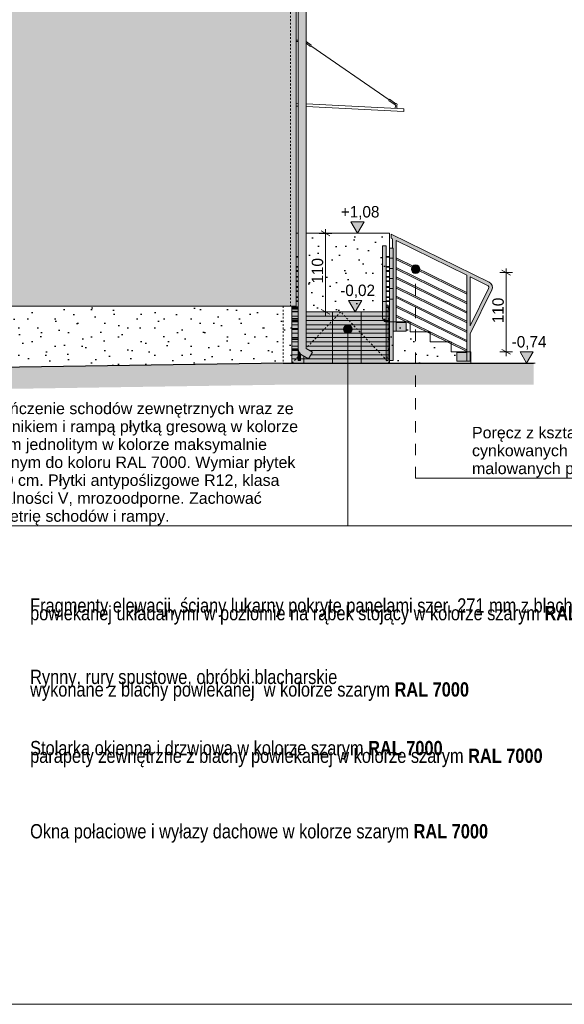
# Model space of a CAD drawing. Extents: x -613240 to -325500, y -25863 to 152403.
# Tile 26 of 254: x -448836 to -441204, y -22047 to -8258. Entities that reach past the tile are written whole.
import ezdxf

# ---------------------------------------------------------------- set-up
doc = ezdxf.new("R2010")
doc.units = 0
doc.header["$MEASUREMENT"] = 0
doc.linetypes.add('Hidden Line', pattern=[50, 25, -25])
doc.linetypes.add('Przerywana', pattern=[320, 160, -160])
doc.layers.add('A-Opisy', color=7, linetype='Continuous')
doc.layers.add('INWENT WYMIARY', color=7, linetype='Continuous')
for name, color, linetype, lineweight in [('A-Opisy_Nr_Pióra__21', 7, 'Continuous', 9), ('Arch balustrady_Nr_Pióra__41', 7, 'Continuous', 15), ('Arch balustrady_Nr_Pióra__5', 7, 'Continuous', 13), ('Arch opisy_Nr_Pióra__1', 7, 'Continuous', 25), ('Arch opisy_Nr_Pióra__21', 7, 'Continuous', 9), ('ARCH TABELA_Nr_Pióra__21', 7, 'Continuous', 9), ('Arch wykończenie_Nr_Pióra__41', 7, 'Continuous', 15), ('arch wypelnienia_Nr_Pióra__1', 7, 'Continuous', 25), ('arch wypelnienia_Nr_Pióra__21', 7, 'Continuous', 9), ('Arch wyposażenie_Nr_Pióra__21', 7, 'Continuous', 9), ('INWENT RURY SPUSTOWE_Nr_Pióra__21', 7, 'Continuous', 9), ('INWENT TEREN_Nr_Pióra__1', 7, 'Continuous', 25), ('INWENT WYMIARY_Nr_Pióra__21', 7, 'Continuous', 9), ('INWENT.ŚCIANY_Nr_Pióra__21', 7, 'Continuous', 9), ('Istniejące schody_Nr_Pióra__21', 7, 'Continuous', 9), ('Istniejące schody_Nr_Pióra__5', 7, 'Continuous', 13)]:
    doc.layers.add(name, color=color, linetype=linetype, lineweight=lineweight)
doc.layers.add('arch wypelnienia_Nr_Pióra__119', color=7, linetype='Continuous', lineweight=13, true_color=0xd9d1d0)
doc.layers.add('arch wypelnienia_Nr_Pióra__2', color=7, linetype='Continuous', lineweight=13, true_color=0x7f7f7f)
doc.styles.add('GENERATED_STYLE_1', font='txt')
doc.styles.add('GENERATED_STYLE_12', font='arial.ttf')
doc.styles.add('GENERATED_STYLE_4', font='txt')
doc.dimstyles.new('GENERATED_STYLE__3', dxfattribs={"dimtxt": 160.000002, "dimasz": 91.2, "dimexe": 0.18, "dimexo": 0, "dimgap": 0.09, "dimtad": 1, "dimdec": 0, "dimlfac": 0.1, "dimzin": 0, "dimdsep": 46, "dimtxsty": 'GENERATED_STYLE_1', "dimblk": 'ARROWHEAD_2', "dimblk1": 'ARROWHEAD_2', "dimblk2": 'ARROWHEAD_2', "dimcen": 0.09, "dimclrd": 7, "dimclre": 7, "dimclrt": 7, "dimazin": 0, "dimtfac": 1, "dimtdec": 4, "dimtmove": 0, "dimatfit": 3, "dimfxl": 0, "dimtolj": 1, "dimtzin": 0, "dimarcsym": 0})
pattern_1 = [(45, (0, 600), (-190.91883, 190.91883), [0, -180, 0, -270]), (110, (600, 600), (253.717, 92.34544), [0, -132, 0, -228])]

# ---------------------------------------------------------------- blocks, each defined once
blk = doc.blocks.new('Linia_28', base_point=(-444237, -15346))
at = {"layer": 'A-Opisy_Nr_Pióra__21', "linetype": 'Continuous'}
blk.add_hatch(color=256, dxfattribs=at).paths.add_polyline_path([(-444177, -12590), (-444182, -12567), (-444195, -12547), (-444214, -12534), (-444237, -12530), (-444260, -12534), (-444280, -12547), (-444293, -12567), (-444297, -12590), (-444293, -12613), (-444280, -12632), (-444260, -12645), (-444237, -12650), (-444214, -12645), (-444195, -12632), (-444182, -12613)], flags=0)
blk.add_line((-444237, -15346), (-444237, -12650), dxfattribs=at)
blk.add_circle((-444237, -12590), 60, dxfattribs=at)
blk = doc.blocks.new('Wymiary_59', base_point=(-441732, -13070))
at = {"layer": 'INWENT WYMIARY_Nr_Pióra__21', "linetype": 'Continuous'}
blk.add_hatch(color=256, dxfattribs=at).paths.add_polyline_path([(-441732, -13070), (-441825, -12910), (-441639, -12910)], flags=0)
for p, q in [((-441732, -13070), (-441825, -12910)), ((-441825, -12910), (-441639, -12910)), ((-441639, -12910), (-441732, -13070)), ((-441732, -13070), (-441852, -13070)), ((-441732, -13070), (-441612, -13070))]:
    blk.add_line(p, q, dxfattribs=at)
at = {"layer": 'INWENT WYMIARY_Nr_Pióra__21', "insert": (-441942, -12878), "char_height": 160, "attachment_point": 7, "style": 'GENERATED_STYLE_1'}
blk.add_mtext('{-0,74}', dxfattribs=at)
blk = doc.blocks.new('*D649')
at = {"layer": 'INWENT WYMIARY_Nr_Pióra__21', "linetype": 'Continuous'}
for p, q in [((-444460, -11250), (-444640, -11250)), ((-444490, -11284), (-444610, -11215)), ((-444550, -11250), (-444550, -11191)), ((-444550, -12350), (-444550, -11250)), ((-444460, -12350), (-444640, -12350)), ((-444610, -12315), (-444490, -12384)), ((-444550, -12408), (-444550, -12350))]:
    blk.add_line(p, q, dxfattribs=at)
at = {"layer": 'INWENT WYMIARY_Nr_Pióra__21', "insert": (-444582, -11953), "char_height": 160, "attachment_point": 7, "rotation": 90, "style": 'GENERATED_STYLE_1'}
blk.add_mtext('{110}', dxfattribs=at)
blk = doc.blocks.new('ARROWHEAD_2')
at = {"color": 0, "linetype": 'Continuous', "lineweight": 0}
for p, q in [((0, 0), (-1, 0)), ((-0.38, -0.66), (0.38, 0.66))]:
    blk.add_line(p, q, dxfattribs=at)
blk = doc.blocks.new('Wymiary_112', base_point=(-444135, -12350))
at = {"layer": 'INWENT WYMIARY_Nr_Pióra__21', "linetype": 'Continuous'}
blk.add_hatch(color=256, dxfattribs=at).paths.add_polyline_path([(-444135, -12350), (-444228, -12190), (-444042, -12190)], flags=0)
for p, q in [((-444135, -12350), (-444228, -12190)), ((-444228, -12190), (-444042, -12190)), ((-444042, -12190), (-444135, -12350)), ((-444135, -12350), (-444255, -12350)), ((-444135, -12350), (-444015, -12350))]:
    blk.add_line(p, q, dxfattribs=at)
at = {"layer": 'INWENT WYMIARY_Nr_Pióra__21', "insert": (-444345, -12158), "char_height": 160, "attachment_point": 7, "style": 'GENERATED_STYLE_1'}
blk.add_mtext('{-0,02}', dxfattribs=at)
blk = doc.blocks.new('Wymiary_113', base_point=(-444102, -11250))
at = {"layer": 'INWENT WYMIARY_Nr_Pióra__21', "linetype": 'Continuous'}
blk.add_hatch(color=256, dxfattribs=at).paths.add_polyline_path([(-444102, -11250), (-444195, -11090), (-444010, -11090)], flags=0)
for p, q in [((-444102, -11250), (-444195, -11090)), ((-444195, -11090), (-444010, -11090)), ((-444010, -11090), (-444102, -11250)), ((-444102, -11250), (-444222, -11250)), ((-444102, -11250), (-443982, -11250))]:
    blk.add_line(p, q, dxfattribs=at)
at = {"layer": 'INWENT WYMIARY_Nr_Pióra__21', "insert": (-444336, -11058), "char_height": 160, "attachment_point": 7, "style": 'GENERATED_STYLE_1'}
blk.add_mtext('{+1,08}', dxfattribs=at)
blk = doc.blocks.new('*D666')
at = {"layer": 'INWENT WYMIARY_Nr_Pióra__21', "linetype": 'Continuous'}
for p, q in [((-441929, -11800), (-442109, -11800)), ((-441959, -11835), (-442079, -11766)), ((-442019, -11800), (-442019, -11741)), ((-442019, -12910), (-442019, -11800)), ((-441929, -12910), (-442109, -12910)), ((-442079, -12875), (-441959, -12944)), ((-442019, -12968), (-442019, -12910))]:
    blk.add_line(p, q, dxfattribs=at)
at = {"layer": 'INWENT WYMIARY_Nr_Pióra__21', "insert": (-442051, -12508), "char_height": 160, "attachment_point": 7, "rotation": 90, "style": 'GENERATED_STYLE_1'}
blk.add_mtext('{110}', dxfattribs=at)
blk = doc.blocks.new('Linia_190', base_point=(-443288, -14679))
at = {"layer": 'A-Opisy_Nr_Pióra__21', "linetype": 'Continuous'}
blk.add_hatch(color=256, dxfattribs=at).paths.add_polyline_path([(-443228, -11751), (-443232, -11728), (-443245, -11708), (-443265, -11695), (-443288, -11691), (-443311, -11695), (-443330, -11708), (-443343, -11728), (-443348, -11751), (-443343, -11774), (-443330, -11793), (-443311, -11806), (-443288, -11811), (-443265, -11806), (-443245, -11793), (-443232, -11774)], flags=0)
at = {"layer": 'A-Opisy_Nr_Pióra__21', "linetype": 'Przerywana'}
blk.add_line((-443288, -14679), (-443288, -11811), dxfattribs=at)
at = {"layer": 'A-Opisy_Nr_Pióra__21', "linetype": 'Continuous'}
blk.add_circle((-443288, -11751), 60, dxfattribs=at)

msp = doc.modelspace()

# ---------------------------------------------------------------- hatches: boundary and pattern name
at = {"layer": 'arch wypelnienia_Nr_Pióra__1', "linetype": 'Continuous'}
h = msp.add_hatch(dxfattribs=at)
h.set_pattern_fill('Carpet', color=256, style=0, pattern_type=2)
h.set_pattern_definition(pattern_1)
h.paths.add_polyline_path([(-445022.2, -12349.6), (-444932.2, -12349.6), (-444932.2, -11249.6), (-444962.2, -11249.6), (-444962.2, -12269.6), (-445022.2, -12269.6)], flags=0)
h = msp.add_hatch(dxfattribs=at)
h.set_pattern_fill('Carpet', color=256, style=0, pattern_type=2)
h.set_pattern_definition(pattern_1)
h.paths.add_polyline_path([(-443652.2, -12349.6), (-443652.2, -11249.6), (-444822.2, -11249.6), (-444822.2, -12349.6)], flags=0)
h = msp.add_hatch(dxfattribs=at)
h.set_pattern_fill('Carpet', color=256, style=0, pattern_type=2)
h.set_pattern_definition(pattern_1)
h.paths.add_polyline_path([(-459502.2, -12269.6), (-459502.2, -13219.6), (-459382.2, -13219.6), (-451732.2, -13169.6), (-445142.2, -13069.6), (-445022.2, -13069.6), (-445022.2, -12269.6)], flags=0)
h = msp.add_hatch(dxfattribs=at)
h.set_pattern_fill('Carpet', color=256, style=0, pattern_type=2)
h.set_pattern_definition(pattern_1)
h.paths.add_polyline_path([(-443652.2, -13069.6), (-442512.2, -13069.6), (-442512.2, -12909.6), (-442792.2, -12909.6), (-442792.2, -12769.6), (-443082.2, -12769.6), (-443082.2, -12629.6), (-443362.2, -12629.6), (-443362.2, -12489.6), (-443652.2, -12489.6)], flags=0)
at = {"layer": 'arch wypelnienia_Nr_Pióra__119', "linetype": 'Continuous', "lineweight": 0, "true_color": 0x363434}
h = msp.add_hatch(color=250, dxfattribs=at)
h.paths.add_polyline_path([(-459478.6, -6603), (-459522.2, -6578.7), (-459522.2, -12269.6), (-444962.2, -12269.6), (-444962.2, -6462.4), (-445362.2, -6160.9), (-445362.2, -6169.6), (-445462.2, -6169.6), (-445462.2, -6085.5), (-449197.9, -3269.6), (-449282.2, -3269.6), (-449282.2, -3206.1), (-455129.2, 1201.4), (-457565.2, -3169.6), (-457512.2, -3169.6), (-457512.2, -3269.6), (-457612.2, -3269.6), (-457612.2, -3253.9), (-459153.5, -6019.6), (-459107.2, -6019.6), (-459107.2, -6119.6), (-459207.2, -6119.6), (-459207.2, -6116)], flags=0)
h.paths.add_polyline_path([(-454917.2, -5979.6), (-454917.2, -3949.6), (-454137.2, -3949.6), (-454137.2, -5979.6), (-454137.2, -6659.6), (-454132.2, -6659.6), (-454132.2, -8150.6), (-454932.2, -8150.6), (-454932.2, -6659.6), (-454917.2, -6659.6)], flags=0)
h.paths.add_polyline_path([(-452652.2, -5979.6), (-452652.2, -3949.6), (-451832.2, -3949.6), (-451832.2, -5979.6), (-451832.2, -6659.6), (-451832.2, -8150.6), (-452652.2, -8150.6), (-452652.2, -6659.6)], flags=0)
h.paths.add_polyline_path([(-450362.2, -5979.6), (-450362.2, -3949.6), (-449497.2, -3949.6), (-449497.2, -5979.6), (-449497.2, -6020.6), (-449497.2, -6659.6), (-449497.2, -8150.6), (-450362.2, -8150.6), (-450362.2, -6659.6)], flags=0)
h.paths.add_polyline_path([(-456047.2, -6659.6), (-456047.2, -3949.6), (-455287.2, -3949.6), (-455287.2, -5979.6), (-455287.2, -6659.6)], flags=0)
h.paths.add_polyline_path([(-454492.2, -2554.6), (-454492.2, -1964.6), (-454002.2, -1964.6), (-454002.2, -2554.6)], flags=0)
h.paths.add_polyline_path([(-454367.2, -11239.6), (-454367.2, -8659.6), (-453577.2, -8659.6), (-453577.2, -11239.6)], flags=0)
h.paths.add_polyline_path([(-453792.2, -8150.6), (-453792.2, -6659.6), (-453787.2, -6659.6), (-453787.2, -5979.6), (-453787.2, -3949.6), (-453027.2, -3949.6), (-452992.2, -3949.6), (-452992.2, -6659.6), (-452992.2, -8150.6)], flags=0)
h.paths.add_polyline_path([(-453382.2, -1964.6), (-452892.2, -1964.6), (-452892.2, -2554.6), (-453382.2, -2554.6)], flags=0)
h.paths.add_polyline_path([(-452272.2, -1964.6), (-451782.2, -1964.6), (-451782.2, -2554.6), (-452272.2, -2554.6)], flags=0)
h.paths.add_polyline_path([(-451502.2, -6659.6), (-451502.2, -5979.6), (-451502.2, -3949.6), (-450672.2, -3949.6), (-450672.2, -5979.6), (-450672.2, -6659.6), (-450672.2, -8150.6), (-451502.2, -8150.6)], flags=0)
h.paths.add_polyline_path([(-451142.2, -8659.6), (-450342.2, -8659.6), (-450342.2, -11239.6), (-451142.2, -11239.6)], flags=0)
at = {"layer": 'arch wypelnienia_Nr_Pióra__2', "linetype": 'Continuous'}
for points in [[(-444932.2, -6962.5), (-444932.2, -12862.2, 0.2679492), (-444877.2, -12957.4), (-444787.9, -13009), (-444732.9, -12913.7), (-444822.2, -12862.2), (-444822.2, -6962.5), (-444598.6, -6833.3, 0.2679492), (-444543.6, -6738.1), (-444543.6, -6484.3, 0.189103), (-444523.6, -6433.3), (-444673.6, -6433.3, 0.189103), (-444653.6, -6484.3), (-444653.6, -6738.1), (-444877.2, -6867.2, 0.2679492)], [(-444961.5, -11581.9), (-444932.2, -11581.9), (-444932.2, -11571.9), (-444961.5, -11571.9)], [(-444961.5, -11723.4), (-444932.2, -11723.4), (-444932.2, -11713.4), (-444961.5, -11713.4)], [(-444961.5, -11781.9), (-444932.2, -11781.9), (-444932.2, -11771.9), (-444961.5, -11771.9)], [(-444961.5, -11864.9), (-444932.2, -11864.9), (-444932.2, -11854.9), (-444961.5, -11854.9)], [(-444961.5, -11923.4), (-444932.2, -11923.4), (-444932.2, -11913.4), (-444961.5, -11913.4)], [(-444961.5, -12006.4), (-444932.2, -12006.4), (-444932.2, -11996.4), (-444961.5, -11996.4)], [(-444961.5, -12064.9), (-444932.2, -12064.9), (-444932.2, -12054.9), (-444961.5, -12054.9)], [(-444961.5, -12147.9), (-444932.2, -12147.9), (-444932.2, -12137.9), (-444961.5, -12137.9)], [(-444961.5, -12206.4), (-444932.2, -12206.4), (-444932.2, -12196.4), (-444961.5, -12196.4)], [(-445022.2, -12289.4), (-444932.2, -12289.4), (-444932.2, -12279.4), (-445022.2, -12279.4)], [(-445022.2, -12312.5), (-444932.2, -12312.5), (-444932.2, -12302.5), (-445022.2, -12302.5)], [(-445022.2, -12347.9), (-444932.2, -12347.9), (-444932.2, -12337.9), (-445022.2, -12337.9)], [(-445022.2, -12349.6), (-445022.2, -13069.6), (-443652.2, -13069.6), (-443652.2, -12489.6), (-443652.2, -12349.6), (-444822.2, -12349.6), (-444822.2, -12859.4), (-444822.2, -12862.2), (-444732.9, -12913.7), (-444787.9, -13009), (-444877.2, -12957.4, -0.0636298), (-444899.4, -12940.5, -0.2008942), (-444932.2, -12862.2), (-444932.2, -12349.6)], [(-445022.2, -12453), (-444932.2, -12453), (-444932.2, -12443), (-445022.2, -12443)], [(-445022.2, -12489.4), (-444932.2, -12489.4), (-444932.2, -12479.4), (-445022.2, -12479.4)], [(-445022.2, -12594.5), (-444932.2, -12594.5), (-444932.2, -12584.5), (-445022.2, -12584.5)], [(-445022.2, -12726), (-445022.2, -12736), (-444932.2, -12736), (-444932.2, -12726)], [(-444932.2, -12867.5), (-445022.2, -12867.5), (-445022.2, -12877.5), (-444932.2, -12877.5), (-444932.2, -13032.5), (-444902.2, -13032.5), (-444902.2, -12937.7, -0.1914013), (-444932.2, -12862.2)]]:
    msp.add_hatch(color=256, dxfattribs=at).paths.add_polyline_path(points, flags=0)
h = msp.add_hatch(color=256, dxfattribs=at)
h.paths.add_polyline_path([(-443752.2, -11424.6), (-443702.2, -11424.6), (-443702.2, -11571.9), (-443652.2, -11571.9), (-443652.2, -11457.4), (-443612.2, -11457.4), (-443612.2, -11325), (-443632.2, -11315.1), (-443632.2, -11259.4), (-442256.9, -11935, -0.4142136), (-442220.4, -12042.1), (-442522.2, -12656.5), (-442522.2, -13040.6), (-442712.2, -13040.6), (-442712.2, -12920.6), (-442572.2, -12920.6), (-442572.2, -12904.3), (-443562.2, -12418), (-443562.2, -12500.6), (-443422.2, -12500.6), (-443422.2, -12620.6), (-443602.2, -12620.6), (-443602.2, -13032.5), (-443652.2, -13032.5), (-443652.2, -12877.5), (-443672.2, -12877.5), (-443672.2, -13032.5), (-443702.2, -13032.5), (-443702.2, -12489.4), (-443714.8, -12489.3, -0.3765164), (-443732.2, -12469.4), (-443732.2, -12452.5), (-443752.2, -12452.5)], flags=0)
h.paths.add_polyline_path([(-442522.2, -11860.4), (-442522.2, -12543.1), (-442265.3, -12020, 0.4142136), (-442279, -11979.9)], flags=0)
h.paths.add_polyline_path([(-443562.2, -11593.6), (-442572.2, -12079.9), (-442572.2, -11835.8), (-443562.2, -11349.5)], flags=0)
h.paths.add_polyline_path([(-443562.2, -11727.2), (-442572.2, -12213.6), (-442572.2, -12102.2), (-443562.2, -11615.8)], flags=0)
h.paths.add_polyline_path([(-443562.2, -11749.5), (-443562.2, -11860.9), (-442572.2, -12347.3), (-442572.2, -12235.8)], flags=0)
h.paths.add_polyline_path([(-443562.2, -11883.2), (-443562.2, -11994.6), (-442572.2, -12481), (-442572.2, -12369.5)], flags=0)
h.paths.add_polyline_path([(-443562.2, -12128.3), (-442572.2, -12614.7), (-442572.2, -12503.2), (-443562.2, -12016.9)], flags=0)
h.paths.add_polyline_path([(-443562.2, -12262), (-442572.2, -12748.4), (-442572.2, -12636.9), (-443562.2, -12150.6)], flags=0)
h.paths.add_polyline_path([(-443562.2, -12284.3), (-443562.2, -12395.7), (-442572.2, -12882), (-442572.2, -12770.6)], flags=0)
h.paths.add_polyline_path([(-443652.2, -12867.5), (-443652.2, -12736), (-443672.2, -12736), (-443672.2, -12867.5)], flags=0)
h.paths.add_polyline_path([(-443652.2, -12726), (-443652.2, -12594.5), (-443672.2, -12594.5), (-443672.2, -12726)], flags=0)
h.paths.add_polyline_path([(-443672.2, -12584.5), (-443652.2, -12584.5), (-443652.2, -12489.4), (-443672.2, -12489.4)], flags=0)
h.paths.add_polyline_path([(-443652.2, -12479.4), (-443652.2, -12453), (-443672.2, -12453), (-443672.2, -12479.4)], flags=0)
h.paths.add_polyline_path([(-443722.2, -12452.5), (-443722.2, -12469.4, 0.4142136), (-443712.2, -12479.4), (-443702.2, -12479.4), (-443702.2, -12452.5)], flags=0)
h.paths.add_polyline_path([(-443652.2, -12443), (-443652.2, -12347.9), (-443672.2, -12347.9), (-443672.2, -12443)], flags=0)
h.paths.add_polyline_path([(-443672.2, -12337.9), (-443652.2, -12337.9), (-443652.2, -12312.5), (-443672.2, -12312.5)], flags=0)
h.paths.add_polyline_path([(-443672.2, -12302.5), (-443652.2, -12302.5), (-443652.2, -12289.4), (-443672.2, -12289.4)], flags=0)
h.paths.add_polyline_path([(-443672.2, -12279.4), (-443652.2, -12279.4), (-443652.2, -12206.4), (-443702.2, -12206.4), (-443702.2, -12257), (-443672.2, -12257)], flags=0)
h.paths.add_polyline_path([(-443702.2, -12147.9), (-443702.2, -12196.4), (-443652.2, -12196.4), (-443652.2, -12172.7), (-443652.2, -12147.9)], flags=0)
h.paths.add_polyline_path([(-443652.2, -12064.9), (-443702.2, -12064.9), (-443702.2, -12137.9), (-443652.2, -12137.9)], flags=0)
h.paths.add_polyline_path([(-443702.2, -12054.9), (-443652.2, -12054.9), (-443652.2, -12006.4), (-443702.2, -12006.4)], flags=0)
h.paths.add_polyline_path([(-443652.2, -11923.4), (-443702.2, -11923.4), (-443702.2, -11996.4), (-443652.2, -11996.4)], flags=0)
h.paths.add_polyline_path([(-443652.2, -11864.9), (-443702.2, -11864.9), (-443702.2, -11913.4), (-443652.2, -11913.4)], flags=0)
h.paths.add_polyline_path([(-443652.2, -11781.9), (-443702.2, -11781.9), (-443702.2, -11854.9), (-443652.2, -11854.9)], flags=0)
h.paths.add_polyline_path([(-443702.2, -11771.9), (-443652.2, -11771.9), (-443652.2, -11723.4), (-443702.2, -11723.4)], flags=0)
h.paths.add_polyline_path([(-443702.2, -11713.4), (-443652.2, -11713.4), (-443652.2, -11581.9), (-443702.2, -11581.9)], flags=0)
at = {"layer": 'arch wypelnienia_Nr_Pióra__21', "linetype": 'Continuous'}
msp.add_hatch(color=256, dxfattribs=at).paths.add_polyline_path([(-459382.2, -13219.6), (-462632.2, -13219.6), (-462632.2, -13519.6), (-459382.2, -13519.6), (-459381.2, -13519.6), (-451729, -13469.6), (-445139.9, -13369.6), (-441634.4, -13369.6), (-441634.4, -13069.6), (-445142.2, -13069.6), (-451732.2, -13169.6)], flags=0)

# ---------------------------------------------------------------- linework, layer by layer
at = {"layer": 'A-Opisy_Nr_Pióra__21', "linetype": 'Continuous'}
for p, q in [((-443287.7, -14678.8), (-437724.4, -14678.8)), ((-460314.3, -15346.4), (-434570.8, -15346.4))]:
    msp.add_line(p, q, dxfattribs=at)
at = {"layer": 'Arch balustrady_Nr_Pióra__41', "linetype": 'Continuous'}
for p, q in [((-443702.2, -11424.6), (-443752.2, -11424.6)), ((-443752.2, -12452.5), (-443752.2, -11424.6)), ((-443702.2, -11424.6), (-443702.2, -12452.5)), ((-444961.5, -11571.9), (-444932.2, -11571.9)), ((-444961.5, -11581.9), (-444932.2, -11581.9)), ((-443652.2, -11571.9), (-443702.2, -11571.9)), ((-443652.2, -11581.9), (-443702.2, -11581.9)), ((-443602.2, -11457.4), (-443652.2, -11457.4)), ((-443652.2, -12172.7), (-443652.2, -11457.4)), ((-443602.2, -11457.4), (-443602.2, -12172.7)), ((-444961.5, -11713.4), (-444932.2, -11713.4)), ((-443652.2, -11713.4), (-443702.2, -11713.4)), ((-443602.2, -11598.9), (-443652.2, -11598.9)), ((-444961.5, -11723.4), (-444932.2, -11723.4)), ((-444961.5, -11771.9), (-444932.2, -11771.9)), ((-444961.5, -11781.9), (-444932.2, -11781.9)), ((-444961.5, -11854.9), (-444932.2, -11854.9)), ((-443652.2, -11723.4), (-443702.2, -11723.4)), ((-443652.2, -11771.9), (-443702.2, -11771.9)), ((-443652.2, -11781.9), (-443702.2, -11781.9)), ((-443652.2, -11854.9), (-443702.2, -11854.9)), ((-443602.2, -11740.4), (-443652.2, -11740.4)), ((-444961.5, -11864.9), (-444932.2, -11864.9)), ((-444961.5, -11913.4), (-444932.2, -11913.4)), ((-444961.5, -11923.4), (-444932.2, -11923.4)), ((-444961.5, -11996.4), (-444932.2, -11996.4)), ((-443652.2, -11864.9), (-443702.2, -11864.9)), ((-443652.2, -11913.4), (-443702.2, -11913.4)), ((-443652.2, -11923.4), (-443702.2, -11923.4)), ((-443652.2, -11996.4), (-443702.2, -11996.4)), ((-443602.2, -11881.9), (-443652.2, -11881.9)), ((-444961.5, -12006.4), (-444932.2, -12006.4)), ((-444961.5, -12054.9), (-444932.2, -12054.9)), ((-444961.5, -12064.9), (-444932.2, -12064.9)), ((-443652.2, -12006.4), (-443702.2, -12006.4)), ((-443652.2, -12054.9), (-443702.2, -12054.9)), ((-443652.2, -12064.9), (-443702.2, -12064.9)), ((-443602.2, -12023.4), (-443652.2, -12023.4)), ((-444961.5, -12137.9), (-444932.2, -12137.9)), ((-444961.5, -12147.9), (-444932.2, -12147.9)), ((-444961.5, -12196.4), (-444932.2, -12196.4)), ((-444961.5, -12206.4), (-444932.2, -12206.4)), ((-443702.2, -12205.7), (-443752.2, -12205.7)), ((-443652.2, -12137.9), (-443702.2, -12137.9)), ((-443652.2, -12147.9), (-443702.2, -12147.9)), ((-443652.2, -12196.4), (-443702.2, -12196.4)), ((-443652.2, -12206.4), (-443702.2, -12206.4)), ((-443702.2, -12257), (-443702.2, -12479.4)), ((-443672.2, -12257), (-443702.2, -12257)), ((-443672.2, -12257), (-443672.2, -12279.4)), ((-443652.2, -12172.7), (-443652.2, -13032.5)), ((-443602.2, -12172.7), (-443652.2, -12172.7)), ((-443602.2, -12172.7), (-443602.2, -13032.5)), ((-445022.2, -12279.4), (-444932.2, -12279.4)), ((-445022.2, -12289.4), (-444932.2, -12289.4)), ((-444932.2, -12302.5), (-445022.2, -12302.5)), ((-444932.2, -12312.5), (-445022.2, -12312.5)), ((-445022.2, -12337.9), (-444932.2, -12337.9)), ((-445022.2, -12347.9), (-444932.2, -12347.9)), ((-443652.2, -12279.4), (-443702.2, -12279.4)), ((-443652.2, -12289.4), (-443702.2, -12289.4)), ((-443652.2, -12337.9), (-443702.2, -12337.9)), ((-443652.2, -12347.9), (-443702.2, -12347.9)), ((-443672.2, -12289.4), (-443672.2, -12337.9)), ((-443652.2, -12302.5), (-443672.2, -12302.5)), ((-443652.2, -12312.5), (-443672.2, -12312.5)), ((-443672.2, -12347.9), (-443672.2, -12479.4)), ((-444932.2, -12443), (-445022.2, -12443)), ((-444932.2, -12453), (-445022.2, -12453)), ((-445022.2, -12479.4), (-444932.2, -12479.4)), ((-445022.2, -12489.4), (-444932.2, -12489.4)), ((-443702.2, -12452.5), (-443752.2, -12452.5)), ((-443732.2, -12469.4), (-443732.2, -12452.5)), ((-443722.2, -12469.4), (-443722.2, -12452.5)), ((-443652.2, -12479.4), (-443712.2, -12479.4)), ((-443652.2, -12489.4), (-443712.2, -12489.4)), ((-443702.2, -12489.4), (-443702.2, -12983.1)), ((-443652.2, -12443), (-443672.2, -12443)), ((-443652.2, -12453), (-443672.2, -12453)), ((-443672.2, -12489.4), (-443672.2, -12983.1)), ((-444932.2, -12584.5), (-445022.2, -12584.5)), ((-444932.2, -12594.5), (-445022.2, -12594.5)), ((-443652.2, -12584.5), (-443672.2, -12584.5)), ((-443652.2, -12594.5), (-443672.2, -12594.5)), ((-444932.2, -12726), (-445022.2, -12726)), ((-444932.2, -12736), (-445022.2, -12736)), ((-443652.2, -12726), (-443672.2, -12726)), ((-443652.2, -12736), (-443672.2, -12736)), ((-444932.2, -12867.5), (-445022.2, -12867.5)), ((-444932.2, -12877.5), (-445022.2, -12877.5)), ((-444932.2, -12862.2), (-444932.2, -12983.1)), ((-444902.2, -12937.7), (-444902.2, -12983.1)), ((-443652.2, -12867.5), (-443672.2, -12867.5)), ((-443652.2, -12877.5), (-443672.2, -12877.5)), ((-444932.2, -12983.1), (-444932.2, -13032.5)), ((-444902.2, -12983.1), (-444932.2, -12983.1)), ((-444932.2, -13032.5), (-444902.2, -13032.5)), ((-444902.2, -13032.5), (-444902.2, -12983.1)), ((-443702.2, -13032.5), (-443702.2, -12983.1)), ((-443702.2, -12983.1), (-443672.2, -12983.1)), ((-443672.2, -13032.5), (-443702.2, -13032.5)), ((-443672.2, -12983.1), (-443672.2, -13032.5)), ((-443602.2, -13032.5), (-443652.2, -13032.5))]:
    msp.add_line(p, q, dxfattribs=at)
for radius in [20, 10]:
    msp.add_arc((-443712.2, -12469.4), radius, 180, 270, dxfattribs=at)
at = {"layer": 'Arch balustrady_Nr_Pióra__5', "linetype": 'Continuous'}
for p, q in [((-442256.9, -11935), (-443632.2, -11259.4)), ((-443632.2, -11315.1), (-443632.2, -11259.4)), ((-443612.2, -11325), (-443632.2, -11315.1)), ((-443612.2, -11457.4), (-443612.2, -11325)), ((-443562.2, -12620.6), (-443562.2, -11349.5)), ((-442572.2, -11835.8), (-443562.2, -11349.5)), ((-442572.2, -12079.9), (-443562.2, -11593.6)), ((-442572.2, -12102.2), (-443562.2, -11615.8)), ((-442572.2, -12213.6), (-443562.2, -11727.2)), ((-442572.2, -12235.8), (-443562.2, -11749.5)), ((-442572.2, -13040.6), (-442572.2, -11835.8)), ((-442572.2, -12347.3), (-443562.2, -11860.9)), ((-442572.2, -12369.5), (-443562.2, -11883.2)), ((-442572.2, -12481), (-443562.2, -11994.6)), ((-442279, -11979.9), (-442522.2, -11860.4)), ((-442522.2, -12543.1), (-442522.2, -11860.4)), ((-442572.2, -12503.2), (-443562.2, -12016.9)), ((-442572.2, -12614.7), (-443562.2, -12128.3)), ((-442522.2, -12543.1), (-442265.3, -12020)), ((-442522.2, -12656.5), (-442220.4, -12042.1)), ((-442572.2, -12636.9), (-443562.2, -12150.6)), ((-442572.2, -12748.4), (-443562.2, -12262)), ((-442572.2, -12770.6), (-443562.2, -12284.3)), ((-442572.2, -12882), (-443562.2, -12395.7)), ((-442572.2, -12904.3), (-443562.2, -12418)), ((-443562.2, -12500.6), (-443422.2, -12500.6)), ((-443422.2, -12500.6), (-443422.2, -12620.6)), ((-443602.2, -12620.6), (-443422.2, -12620.6)), ((-442522.2, -13040.6), (-442522.2, -12656.5)), ((-442572.2, -12920.6), (-442712.2, -12920.6)), ((-442712.2, -12920.6), (-442712.2, -13040.6)), ((-442522.2, -12920.6), (-442522.2, -13040.6)), ((-442712.2, -13040.6), (-442522.2, -13040.6))]:
    msp.add_line(p, q, dxfattribs=at)
for radius in [30, 80]:
    msp.add_arc((-442292.2, -12006.8), radius, 333.83843, 63.83843, dxfattribs=at)
at = {"layer": 'ARCH TABELA_Nr_Pióra__21', "linetype": 'Continuous'}
msp.add_line((-422489.9, -22047.4), (-463239.9, -22047.4), dxfattribs=at)
at = {"layer": 'Arch wykończenie_Nr_Pióra__41', "linetype": 'Continuous'}
for p, q in [((-444962.2, -12269.6), (-444962.2, -6462.4)), ((-444962.2, -12269.6), (-459522.2, -12269.6)), ((-445022.2, -12269.6), (-445022.2, -13069.6))]:
    msp.add_line(p, q, dxfattribs=at)
at = {"layer": 'Arch wyposażenie_Nr_Pióra__21', "linetype": 'Continuous'}
for p, q in [((-444962.2, -8544.4), (-444932.2, -8544.4)), ((-444962.2, -8564.4), (-444932.2, -8564.4)), ((-444749.4, -8614.5), (-444822.2, -8564.1)), ((-444760.8, -8630.9), (-444822.2, -8588.4)), ((-444749.4, -8614.5), (-444760.8, -8630.9)), ((-443659.8, -9380.3), (-444755.1, -8622.7)), ((-443654.1, -9372.1), (-443665.5, -9388.5)), ((-443564.6, -9434), (-443654.1, -9372.1)), ((-444932.2, -9430.1), (-444962.2, -9428.6)), ((-444932.2, -9470.1), (-444962.2, -9468.6)), ((-443451.7, -9504.1), (-444822.2, -9435.6)), ((-443453.7, -9544), (-444822.2, -9475.6)), ((-443576, -9450.4), (-443665.5, -9388.5)), ((-443573.6, -9498), (-443571.6, -9459.2)), ((-443553.6, -9499), (-443551.7, -9460.2)), ((-443453.7, -9544), (-443451.7, -9504.1))]:
    msp.add_line(p, q, dxfattribs=at)
msp.add_circle((-443561.1, -9448.6), 15, dxfattribs=at)
at = {"layer": 'INWENT RURY SPUSTOWE_Nr_Pióra__21', "linetype": 'Continuous'}
for p, q in [((-444932.2, -6962.5), (-444932.2, -12862.2)), ((-444822.2, -6962.5), (-444822.2, -12862.2)), ((-444787.9, -13009), (-444877.2, -12957.4)), ((-444732.9, -12913.7), (-444822.2, -12862.2)), ((-444732.9, -12913.7), (-444787.9, -13009))]:
    msp.add_line(p, q, dxfattribs=at)
msp.add_arc((-444822.2, -12862.2), 110, 180, 240, dxfattribs=at)
at = {"layer": 'INWENT TEREN_Nr_Pióra__1', "linetype": 'Continuous'}
for q in [(-451732.2, -13169.6), (-441634.4, -13069.6)]:
    msp.add_line((-445142.2, -13069.6), q, dxfattribs=at)
at = {"layer": 'INWENT.ŚCIANY_Nr_Pióra__21', "linetype": 'Hidden Line'}
for p, q in [((-445042.2, -6402.1), (-445042.2, -12269.6)), ((-445142.2, -12269.6), (-445142.2, -13069.6))]:
    msp.add_line(p, q, dxfattribs=at)
at = {"layer": 'Istniejące schody_Nr_Pióra__21', "linetype": 'Continuous'}
for p, q in [((-445022.2, -12409.6), (-444932.2, -12409.6)), ((-444822.2, -12409.6), (-443652.2, -12409.6)), ((-444452.2, -12349.6), (-444452.2, -13069.6)), ((-444052.2, -12349.6), (-444052.2, -13069.6)), ((-445022.2, -12469.6), (-444932.2, -12469.6)), ((-445022.2, -12529.6), (-444932.2, -12529.6)), ((-444822.2, -12469.6), (-443652.2, -12469.6)), ((-444822.2, -12529.6), (-443652.2, -12529.6)), ((-445022.2, -12589.6), (-444932.2, -12589.6)), ((-445022.2, -12649.6), (-444932.2, -12649.6)), ((-444822.2, -12589.6), (-443652.2, -12589.6)), ((-444822.2, -12649.6), (-443652.2, -12649.6)), ((-445022.2, -12709.6), (-444932.2, -12709.6)), ((-445022.2, -12769.6), (-444932.2, -12769.6)), ((-444822.2, -12709.6), (-443652.2, -12709.6)), ((-444822.2, -12769.6), (-443652.2, -12769.6)), ((-445022.2, -12829.6), (-444932.2, -12829.6)), ((-445022.2, -12889.6), (-444932.2, -12889.6)), ((-445022.2, -12949.6), (-444888.9, -12949.6)), ((-444822.2, -12829.6), (-443652.2, -12829.6)), ((-444774.6, -12889.6), (-443652.2, -12889.6)), ((-444753.6, -12949.6), (-443652.2, -12949.6)), ((-445022.2, -13009.6), (-443652.2, -13009.6)), ((-444852.2, -12971.9), (-444852.2, -13069.6))]:
    msp.add_line(p, q, dxfattribs=at)
at = {"layer": 'Istniejące schody_Nr_Pióra__5', "linetype": 'Continuous'}
for p, q in [((-444962.2, -11249.6), (-444932.2, -11249.6)), ((-444822.2, -11249.6), (-443652.2, -11249.6)), ((-443652.2, -12349.6), (-443652.2, -11249.6)), ((-445022.2, -12349.6), (-444932.2, -12349.6)), ((-444822.2, -12349.6), (-443652.2, -12349.6)), ((-443652.2, -12349.6), (-443652.2, -13069.6)), ((-443652.2, -12489.6), (-443362.2, -12489.6)), ((-443362.2, -12489.6), (-443362.2, -12629.6)), ((-443362.2, -12629.6), (-443082.2, -12629.6)), ((-443082.2, -12629.6), (-443082.2, -12769.6)), ((-443082.2, -12769.6), (-442792.2, -12769.6)), ((-442792.2, -12769.6), (-442792.2, -12909.6)), ((-442792.2, -12909.6), (-442512.2, -12909.6)), ((-442512.2, -12909.6), (-442512.2, -13069.6))]:
    msp.add_line(p, q, dxfattribs=at)
at = {"layer": 'Istniejące schody_Nr_Pióra__5', "linetype": 'Hidden Line'}
for p, q in [((-444337.2, -12349.6), (-444822.2, -12859.4)), ((-443652.2, -13069.6), (-444337.2, -12349.6)), ((-444899.4, -12940.5), (-445022.2, -13069.6))]:
    msp.add_line(p, q, dxfattribs=at)

# ---------------------------------------------------------------- block references
at = {"layer": 'A-Opisy', "linetype": 'Przerywana'}
msp.add_blockref('Linia_190', (-443287.7, -14678.8), dxfattribs=at)
at = {"layer": 'A-Opisy', "linetype": 'Continuous'}
msp.add_blockref('Linia_28', (-444237.2, -15346.4), dxfattribs=at)
at = {"layer": 'INWENT WYMIARY', "linetype": 'Continuous'}
for name, p in [('Wymiary_113', (-444102.4, -11249.6)), ('Wymiary_112', (-444135.1, -12349.6)), ('Wymiary_59', (-441732.2, -13069.6))]:
    msp.add_blockref(name, p, dxfattribs=at)

# ---------------------------------------------------------------- texts
at = {"layer": 'Arch opisy_Nr_Pióra__1', "linetype": 'Continuous', "char_height": 200, "width": 8549.677, "attachment_point": 1, "style": 'GENERATED_STYLE_4'}
for s, insert, line_spacing_factor in [('\\A1;{\\fArial Narrow Europa Środkowa|b0|i0|c0|p34;Fragmenty elewacji, ściany lukarny pokryte panelami szer. 271 mm z blachy \\Ppowlekanej układanymi w poziomie na rąbek stojący w kolorze szarym \\fArial Narrow Europa Środkowa|b1|i0|c0|p34;RAL 7000\\fArial Narrow Europa Środkowa|b0|i0|c0|p34; }', (-448689.9, -16361.5), 0.321922), ('\\A1;{\\fArial Narrow Europa Środkowa|b0|i0|c0|p34;Rynny, rury spustowe, obróbki blacharskie\\Pwykonane z blachy powlekanej  w kolorze szarym \\fArial Narrow Europa Środkowa|b1|i0|c0|p34;RAL 7000}', (-448689.9, -17361.5), 0.528524), ('\\A1;{\\fArial Narrow Europa Środkowa|b0|i0|c0|p34;Stolarka okienna i drzwiowa w kolorze szarym \\fArial Narrow Europa Środkowa|b1|i0|c0|p34;RAL 7000\\P\\fArial Narrow Europa Środkowa|b0|i0|c0|p34;parapety zewnętrzne z blachy powlekanej w kolorze szarym \\fArial Narrow Europa Środkowa|b1|i0|c0|p34;RAL 7000}', (-448689.9, -18358.9), 0.322723)]:
    msp.add_mtext(s, dxfattribs=dict(at, insert=insert, line_spacing_factor=line_spacing_factor))
at = {"layer": 'Arch opisy_Nr_Pióra__1', "linetype": 'Continuous', "insert": (-448689.9, -19523.6), "char_height": 200, "attachment_point": 1, "style": 'GENERATED_STYLE_4'}
msp.add_mtext('\\A1;{\\fArial Narrow Europa Środkowa|b0|i0|c0|p34;Okna połaciowe i wyłazy dachowe w kolorze szarym \\fArial Narrow Europa Środkowa|b1|i0|c0|p34;RAL 7000}', dxfattribs=at)
at = {"layer": 'Arch opisy_Nr_Pióra__21', "linetype": 'Continuous', "char_height": 160, "width": 4936.021, "attachment_point": 7, "style": 'GENERATED_STYLE_12'}
for s, insert, line_spacing_factor in [('{Wykończenie schodów zewnętrznych wraz ze spocznikiem i rampą płytką gresową w kolorze szarym jednolitym w kolorze maksymalnie zbliżonym do koloru RAL 7000. Wymiar płytek 40x40 cm. Płytki antypoślizgowe R12, klasa ścieralności V, mrozoodporne. Zachować geometrię schodów i rampy.}', (-449531.3, -15337.7), 0.941792), ('{Poręcz z kształtowników stalowych\\Pcynkowanych ogniowo\\Pmalowanych proszkowo w kolorze RAL 7000}', (-442497.6, -14670.2), 0.940511)]:
    msp.add_mtext(s, dxfattribs=dict(at, insert=insert, line_spacing_factor=line_spacing_factor))

# ---------------------------------------------------------------- dimensions: what is measured, and where the dimension line sits
at = {"layer": 'INWENT WYMIARY', "linetype": 'Continuous'}
dim = msp.add_linear_dim(base=(-444549.5, -12349.6), p1=(-444297, -12349.6), p2=(-444287.1, -11249.6), angle=90, dimstyle='GENERATED_STYLE__3', dxfattribs=at)
dim.commit()
dim.dimension.update_dxf_attribs({"geometry": '*D649', "text_midpoint": (-444661.5, -11779.1)})
dim = msp.add_linear_dim(base=(-442019.5, -12909.6), p1=(-442512.2, -12909.6), p2=(-442531.5, -11800.1), angle=90, text='110', dimstyle='GENERATED_STYLE__3', dxfattribs=at)
dim.commit()
dim.dimension.update_dxf_attribs({"geometry": '*D666', "text_midpoint": (-442131.5, -12334.4)})

doc.saveas('drawing.dxf')
